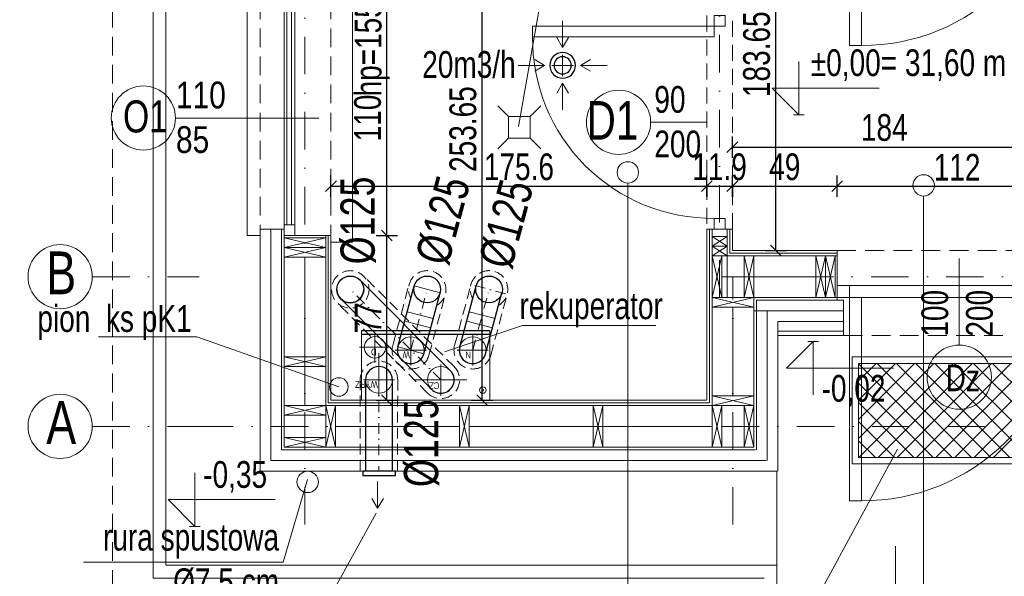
# Model space of a CAD drawing. Header units: inches. Extents: x 53031 to 98566, y -51777 to -15616.
# Tile 12 of 45: x 53470 to 53930, y -17293 to -17033. Entities that reach past the tile are written whole.
import ezdxf

# ---------------------------------------------------------------- set-up
doc = ezdxf.new("R2010")
doc.units = ezdxf.units.IN
doc.header["$MEASUREMENT"] = 0
for name, pattern in [('CENTER', [10.16, 6.35, -1.27, 1.27, -1.27]), ('DASHDOT', [1, 0.5, -0.25, 0, -0.25]), ('DASHED', [0.75, 0.5, -0.25]), ('HIDDEN', [0.375, 0.25, -0.125])]:
    doc.linetypes.add(name, pattern=pattern)
doc.layers.get('0').update_dxf_attribs({"lineweight": 0})
doc.layers.get('Defpoints').update_dxf_attribs({"lineweight": 0})
for name, color, linetype, lineweight in [('--proj.wentylacja', 202, 'Continuous', 0), ('05-wymiary', 30, 'Continuous', 0), ('16a-elew.cienka', 251, 'Continuous', 0), ('A10-łazienka', 140, 'Continuous', 0), ('A35-rura spustowa', 2, 'Continuous', 0), ('A36-obrzeże', 252, 'Continuous', 0), ('A6a-schody parter', 200, 'Continuous', 18), ('A8-opisy pomieszczeń', 31, 'Continuous', 0), ('Axial', 7, 'CENTER', 9), ('Main', 7, 'Continuous', 20), ('p-- linia przekroju I-AB', 116, 'Continuous', 40), ('p-- ocieplenie-w.zew', 77, 'Continuous', 0), ('p-- zero bud', 1, 'Continuous', 0), ('p--dach', 2, 'Continuous', 30), ('p--drzwi', 125, 'Continuous', 0), ('p--konst-słupy', 3, 'Continuous', 0), ('p--koty wysok.', 141, 'Continuous', 0), ('p--ocieplenie w.wew.', 53, 'Continuous', 0), ('p--okna', 153, 'Continuous', 0), ('p--opis drzwi', 252, 'Continuous', 0), ('p--opis okna', 181, 'Continuous', 0), ('p--opisy dodatkowe', 62, 'Continuous', 0), ('p--osie konstr', 11, 'DASHDOT', 15), ('p--osie konstr.-NR', 1, 'DASHDOT', 15), ('p--podciąg', 61, 'Continuous', 0), ('p--płyta GK', 2, 'Continuous', 0), ('p--wymiary-1-50', 5, 'Continuous', 0), ('p--ściana szkielet', 64, 'Continuous', 0)]:
    doc.layers.add(name, color=color, linetype=linetype, lineweight=lineweight)
doc.styles.add('1-100', font='arial.ttf', dxfattribs={"width": 0.75, "height": 18})
doc.styles.add('1-50', font='arial.ttf', dxfattribs={"width": 0.75, "height": 12.5})
doc.styles.add('SLDTEXTSTYLE2', font='TXT', dxfattribs={"width": 0.605})
doc.styles.get("Standard").update_dxf_attribs({"font": 'arial.ttf', "width": 0.75})
doc.styles.add('STYL-1', font='arial.ttf', dxfattribs={"width": 0.75})
doc.linetypes.add('BATTING', pattern='A,0.0001,-0.1,[134,ltypeshp.shx,S=0.1,R=0,X=-0.1,Y=0],-0.2,[134,ltypeshp.shx,S=0.1,R=180,X=0.1,Y=0],-0.1', length=0.4001)
doc.dimstyles.new('1-50', dxfattribs={"dimtxt": 12.5, "dimasz": 5, "dimexe": 5, "dimexo": 5, "dimgap": 0.09, "dimtad": 0, "dimdsep": 46, "dimtxsty": '1-50', "dimblk": 'OBLIQUE', "dimcen": 0.09, "dimadec": 0, "dimazin": 0, "dimtfac": 1, "dimtdec": 4, "dimtix": 1, "dimtmove": 2, "dimatfit": 3, "dimldrblk": 'OBLIQUE', "dimfxl": 5, "dimfxlon": 1, "dimtvp": 0.7, "dimtolj": 1, "dimtzin": 0, "dimarcsym": 0})

# ---------------------------------------------------------------- blocks, each defined once
blk = doc.blocks.new('drzwi-90-100')
for p, q in [((10.1, 87.38), (5.05, 87.38)), ((5.05, 87.38), (5.05, 2.53)), ((10.1, 2.53), (10.1, 87.38)), ((5.05, 2.53), (0, 2.53)), ((0, 2.53), (0, -2.53)), ((5.05, -2.53), (5.05, 2.53)), ((5.05, 2.53), (10.1, 2.53)), ((100, 2.53), (94.95, 2.53)), ((94.95, 2.53), (94.95, -2.53)), ((100, -2.53), (100, 2.53)), ((0, -2.53), (5.05, -2.53)), ((94.95, -2.53), (100, -2.53))]:
    blk.add_line(p, q)
blk.add_arc((10.8, 3.23), 84.15, 359.5233, 90.4767)
blk = doc.blocks.new('wpust')
for p, q in [((-5, 5), (-10, 10)), ((10, 10), (5, 5)), ((-5, -5), (-10, -10)), ((10, -10), (5, -5))]:
    blk.add_line(p, q)
blk.add_lwpolyline([(-5, -5), (5, -5), (5, 5), (-5, 5)], close=True)
blk = doc.blocks.new('okno-110-33.15')
at = {"linetype": 'Continuous', "ltscale": 35}
for p, q in [((0, 39.15), (110, 39.15)), ((-3, -10), (113, -10))]:
    blk.add_line(p, q, dxfattribs=at)
for p, q in [((0, 39.15), (0, 33.15)), ((110, 33.15), (110, 39.15)), ((3, 33.15), (3, 21.95)), ((107, 21.95), (107, 33.15)), ((5, 21.95), (0, 21.95)), ((0, 21.95), (0, 16.95)), ((0, 21.95), (0, 0)), ((105, 21.95), (5, 21.95)), ((5, 16.95), (5, 21.95)), ((5, 20.61), (105, 20.61)), ((5, 18.45), (105, 18.45)), ((110, 21.95), (105, 21.95)), ((105, 21.95), (105, 16.95)), ((110, 0), (110, 21.95)), ((110, 16.95), (110, 21.95)), ((0, 16.95), (5, 16.95)), ((5, 16.95), (105, 16.95)), ((105, 16.95), (110, 16.95)), ((-3, 0), (-3, -10)), ((0, 0), (-3, 0)), ((110, 0), (113, 0)), ((113, 0), (113, -10))]:
    blk.add_line(p, q)
at = {"linetype": 'HIDDEN', "ltscale": 35}
for p, q in [((0, 33.15), (110, 33.15)), ((0, 0), (110, 0))]:
    blk.add_line(p, q, dxfattribs=at)
blk = doc.blocks.new('_OBLIQUE')
at = {"color": 0, "linetype": 'ByBlock', "lineweight": -2}
for p, q in [((-0.5, -0.5), (0.5, 0.5)), ((0, 0), (0, 0))]:
    blk.add_line(p, q, dxfattribs=at)
blk = doc.blocks.new('*D695')
at = {"layer": 'Defpoints', "color": 0}
for p in [(53851.73, -17110.85), (53802.73, -17141.02), (53851.73, -17141.02)]:
    blk.add_point(p, dxfattribs=at)
at = {"layer": 'p--wymiary-1-50', "color": 0, "lineweight": -2}
for p, q in [((53802.73, -17115.85), (53802.73, -17105.85)), ((53851.73, -17115.85), (53851.73, -17105.85)), ((53802.73, -17110.85), (53851.73, -17110.85))]:
    blk.add_line(p, q, dxfattribs=at)
at = {"layer": 'p--wymiary-1-50', "color": 0, "lineweight": -2, "xscale": 5, "yscale": 5, "zscale": 5, "rotation": 180}
blk.add_blockref('_OBLIQUE', (53802.73, -17110.85), dxfattribs=at)
at = {"layer": 'p--wymiary-1-50', "color": 0, "lineweight": -2, "xscale": 5, "yscale": 5, "zscale": 5}
blk.add_blockref('_OBLIQUE', (53851.73, -17110.85), dxfattribs=at)
at = {"layer": 'p--wymiary-1-50', "color": 0, "insert": (53827.23, -17101.91), "char_height": 12.5, "attachment_point": 5, "style": '1-50'}
blk.add_mtext('\\A1;49', dxfattribs=at)
blk = doc.blocks.new('*D696')
at = {"layer": 'Defpoints', "color": 0}
for p in [(53963.73, -17110.85), (53851.73, -17141.02), (53963.73, -17141.02)]:
    blk.add_point(p, dxfattribs=at)
at = {"layer": 'p--wymiary-1-50', "color": 0, "lineweight": -2}
for p, q in [((53851.73, -17115.85), (53851.73, -17105.85)), ((53963.73, -17115.85), (53963.73, -17105.85)), ((53851.73, -17110.85), (53963.73, -17110.85))]:
    blk.add_line(p, q, dxfattribs=at)
at = {"layer": 'p--wymiary-1-50', "color": 0, "lineweight": -2, "xscale": 5, "yscale": 5, "zscale": 5, "rotation": 180}
blk.add_blockref('_OBLIQUE', (53851.73, -17110.85), dxfattribs=at)
at = {"layer": 'p--wymiary-1-50', "color": 0, "lineweight": -2, "xscale": 5, "yscale": 5, "zscale": 5}
blk.add_blockref('_OBLIQUE', (53963.73, -17110.85), dxfattribs=at)
at = {"layer": 'p--wymiary-1-50', "color": 0, "insert": (53907.73, -17102.06), "char_height": 12.5, "attachment_point": 5, "style": '1-50'}
blk.add_mtext('\\A1;112', dxfattribs=at)
blk = doc.blocks.new('kota wykoń')
for p, q in [((0, 25), (0, 0)), ((0, 0), (-12.5, 12.5)), ((-12.5, 12.5), (37.5, 12.5))]:
    blk.add_line(p, q)
at = {"lineweight": 0}
blk.add_line((-2.5, 0), (2.5, 0), dxfattribs=at)
blk = doc.blocks.new('*D700')
at = {"layer": 'Defpoints', "color": 0}
for p in [(53790.83, -17110.85), (53615.23, -17139.85), (53790.83, -17139.85)]:
    blk.add_point(p, dxfattribs=at)
at = {"layer": 'p--wymiary-1-50', "color": 0, "lineweight": -2}
for p, q in [((53615.23, -17115.85), (53615.23, -17105.85)), ((53790.83, -17115.85), (53790.83, -17105.85)), ((53615.23, -17110.85), (53790.83, -17110.85))]:
    blk.add_line(p, q, dxfattribs=at)
at = {"layer": 'p--wymiary-1-50', "color": 0, "lineweight": -2, "xscale": 5, "yscale": 5, "zscale": 5, "rotation": 180}
blk.add_blockref('_OBLIQUE', (53615.23, -17110.85), dxfattribs=at)
at = {"layer": 'p--wymiary-1-50', "color": 0, "lineweight": -2, "xscale": 5, "yscale": 5, "zscale": 5}
blk.add_blockref('_OBLIQUE', (53790.83, -17110.85), dxfattribs=at)
at = {"layer": 'p--wymiary-1-50', "color": 0, "insert": (53703.03, -17101.91), "char_height": 12.5, "attachment_point": 5, "style": '1-50'}
blk.add_mtext('\\A1;175.6', dxfattribs=at)
blk = doc.blocks.new('*D701')
at = {"layer": 'Defpoints', "color": 0}
for p in [(53790.83, -17105.85), (53802.73, -17105.85), (53802.73, -17110.85)]:
    blk.add_point(p, dxfattribs=at)
at = {"layer": 'p--wymiary-1-50', "color": 0, "lineweight": -2}
for p, q in [((53790.83, -17110.85), (53790.83, -17115.85)), ((53790.83, -17110.85), (53802.73, -17110.85)), ((53802.73, -17110.85), (53802.73, -17115.85))]:
    blk.add_line(p, q, dxfattribs=at)
at = {"layer": 'p--wymiary-1-50', "color": 0, "lineweight": -2, "xscale": 5, "yscale": 5, "zscale": 5}
blk.add_blockref('_OBLIQUE', (53790.83, -17110.85), dxfattribs=at)
at = {"layer": 'p--wymiary-1-50', "color": 0, "lineweight": -2, "xscale": 5, "yscale": 5, "zscale": 5, "rotation": 180}
blk.add_blockref('_OBLIQUE', (53802.73, -17110.85), dxfattribs=at)
at = {"layer": 'p--wymiary-1-50', "color": 0, "insert": (53796.78, -17101.91), "char_height": 12.5, "attachment_point": 5, "style": '1-50'}
blk.add_mtext('\\A1;11.9', dxfattribs=at)
blk = doc.blocks.new('*D749')
at = {"layer": 'Defpoints', "color": 0}
for p in [(53615.23, -17134.02), (53641.31, -17134.02), (53615.23, -17211.02)]:
    blk.add_point(p, dxfattribs=at)
at = {"layer": 'p--wymiary-1-50', "color": 0, "lineweight": -2}
for p, q in [((53636.31, -17134.02), (53646.31, -17134.02)), ((53641.31, -17211.02), (53641.31, -17134.02)), ((53636.31, -17211.02), (53646.31, -17211.02))]:
    blk.add_line(p, q, dxfattribs=at)
at = {"layer": 'p--wymiary-1-50', "color": 0, "lineweight": -2, "xscale": 5, "yscale": 5, "zscale": 5}
for p, rotation in [((53641.31, -17134.02), 90), ((53641.31, -17211.02), 270)]:
    blk.add_blockref('_OBLIQUE', p, dxfattribs=dict(at, rotation=rotation))
at = {"layer": 'p--wymiary-1-50', "color": 0, "insert": (53632.56, -17172.52), "char_height": 12.5, "attachment_point": 5, "rotation": 90, "style": '1-50'}
blk.add_mtext('\\A1;77', dxfattribs=at)
blk = doc.blocks.new('*D750')
at = {"layer": 'Defpoints', "color": 0}
for p in [(53615.23, -17024.02), (53641.31, -17024.02), (53615.23, -17134.02)]:
    blk.add_point(p, dxfattribs=at)
at = {"layer": 'p--wymiary-1-50', "color": 0, "lineweight": -2}
for p, q in [((53636.31, -17024.02), (53646.31, -17024.02)), ((53641.31, -17134.02), (53641.31, -17024.02)), ((53636.31, -17134.02), (53646.31, -17134.02))]:
    blk.add_line(p, q, dxfattribs=at)
at = {"layer": 'p--wymiary-1-50', "color": 0, "lineweight": -2, "xscale": 5, "yscale": 5, "zscale": 5}
for p, rotation in [((53641.31, -17024.02), 90), ((53641.31, -17134.02), 270)]:
    blk.add_blockref('_OBLIQUE', p, dxfattribs=dict(at, rotation=rotation))
at = {"layer": 'p--wymiary-1-50', "color": 0, "insert": (53632.38, -17079.02), "char_height": 12.5, "attachment_point": 5, "rotation": 90, "style": '1-50'}
blk.add_mtext('\\A1;110', dxfattribs=at)
blk = doc.blocks.new('*D755')
at = {"layer": 'Defpoints', "color": 0}
for p in [(53672.65, -16957.37), (53685.84, -16957.37), (53672.65, -17211.02)]:
    blk.add_point(p, dxfattribs=at)
at = {"layer": 'p--wymiary-1-50', "color": 0, "lineweight": -2}
for p, q in [((53680.84, -16957.37), (53690.84, -16957.37)), ((53685.84, -17211.02), (53685.84, -16957.37)), ((53680.84, -17211.02), (53690.84, -17211.02))]:
    blk.add_line(p, q, dxfattribs=at)
at = {"layer": 'p--wymiary-1-50', "color": 0, "lineweight": -2, "xscale": 5, "yscale": 5, "zscale": 5}
for p, rotation in [((53685.84, -16957.37), 90), ((53685.84, -17211.02), 270)]:
    blk.add_blockref('_OBLIQUE', p, dxfattribs=dict(at, rotation=rotation))
at = {"layer": 'p--wymiary-1-50', "color": 0, "insert": (53676.91, -17084.2), "char_height": 12.5, "attachment_point": 5, "rotation": 90, "style": '1-50'}
blk.add_mtext('\\A1;253.65', dxfattribs=at)
blk = doc.blocks.new('*D756')
at = {"layer": 'Defpoints', "color": 0}
for p in [(53986.73, -17092.64), (53802.73, -17115.85), (53986.73, -17115.85)]:
    blk.add_point(p, dxfattribs=at)
at = {"layer": 'p--wymiary-1-50', "color": 0, "lineweight": -2}
for p, q in [((53802.73, -17097.64), (53802.73, -17087.64)), ((53986.73, -17097.64), (53986.73, -17087.64)), ((53802.73, -17092.64), (53986.73, -17092.64))]:
    blk.add_line(p, q, dxfattribs=at)
at = {"layer": 'p--wymiary-1-50', "color": 0, "lineweight": -2, "xscale": 5, "yscale": 5, "zscale": 5, "rotation": 180}
blk.add_blockref('_OBLIQUE', (53802.73, -17092.64), dxfattribs=at)
at = {"layer": 'p--wymiary-1-50', "color": 0, "lineweight": -2, "xscale": 5, "yscale": 5, "zscale": 5}
blk.add_blockref('_OBLIQUE', (53986.73, -17092.64), dxfattribs=at)
at = {"layer": 'p--wymiary-1-50', "color": 0, "insert": (53873.71, -17083.53), "char_height": 12.5, "attachment_point": 5, "style": '1-50'}
blk.add_mtext('\\A1;184', dxfattribs=at)
blk = doc.blocks.new('*D757')
at = {"layer": 'Defpoints', "color": 0}
for p in [(53802.73, -16957.37), (53823.05, -16957.37), (53802.73, -17141.02)]:
    blk.add_point(p, dxfattribs=at)
at = {"layer": 'p--wymiary-1-50', "color": 0, "lineweight": -2}
for p, q in [((53818.05, -16957.37), (53828.05, -16957.37)), ((53823.05, -17141.02), (53823.05, -16957.37)), ((53818.05, -17141.02), (53828.05, -17141.02))]:
    blk.add_line(p, q, dxfattribs=at)
at = {"layer": 'p--wymiary-1-50', "color": 0, "lineweight": -2, "xscale": 5, "yscale": 5, "zscale": 5}
for p, rotation in [((53823.05, -16957.37), 90), ((53823.05, -17141.02), 270)]:
    blk.add_blockref('_OBLIQUE', p, dxfattribs=dict(at, rotation=rotation))
at = {"layer": 'p--wymiary-1-50', "color": 0, "insert": (53814.12, -17049.2), "char_height": 12.5, "attachment_point": 5, "rotation": 90, "style": '1-50'}
blk.add_mtext('\\A1;183.65', dxfattribs=at)
blk = doc.blocks.new('*D773')
at = {"layer": 'Defpoints', "color": 0}
for p in [(53443.67, -17153.22), (53503.69, -17153.22), (53503.69, -17223.22)]:
    blk.add_point(p, dxfattribs=at)
at = {"layer": 'p--wymiary-1-50', "color": 0, "lineweight": -2}
for p, q in [((53448.67, -17153.22), (53438.67, -17153.22)), ((53443.67, -17223.22), (53443.67, -17153.22)), ((53448.67, -17223.22), (53438.67, -17223.22))]:
    blk.add_line(p, q, dxfattribs=at)
at = {"layer": 'p--wymiary-1-50', "color": 0, "lineweight": -2, "xscale": 5, "yscale": 5, "zscale": 5}
for p, rotation in [((53443.67, -17153.22), 90), ((53443.67, -17223.22), 270)]:
    blk.add_blockref('_OBLIQUE', p, dxfattribs=dict(at, rotation=rotation))
at = {"layer": 'p--wymiary-1-50', "color": 0, "insert": (53434.74, -17188.22), "char_height": 12.5, "attachment_point": 5, "rotation": 90, "style": '1-50'}
blk.add_mtext('\\A1;70', dxfattribs=at)
blk = doc.blocks.new('*D774')
at = {"layer": 'Defpoints', "color": 0}
for p in [(53443.67, -16948.92), (53508.79, -16948.92), (53503.69, -17153.22)]:
    blk.add_point(p, dxfattribs=at)
at = {"layer": 'p--wymiary-1-50', "color": 0, "lineweight": -2}
for p, q in [((53448.67, -16948.92), (53438.67, -16948.92)), ((53443.67, -17153.22), (53443.67, -16948.92)), ((53448.67, -17153.22), (53438.67, -17153.22))]:
    blk.add_line(p, q, dxfattribs=at)
at = {"layer": 'p--wymiary-1-50', "color": 0, "lineweight": -2, "xscale": 5, "yscale": 5, "zscale": 5}
for p, rotation in [((53443.67, -16948.92), 90), ((53443.67, -17153.22), 270)]:
    blk.add_blockref('_OBLIQUE', p, dxfattribs=dict(at, rotation=rotation))
at = {"layer": 'p--wymiary-1-50', "color": 0, "insert": (53434.74, -17051.07), "char_height": 12.5, "attachment_point": 5, "rotation": 90, "style": '1-50'}
blk.add_mtext('\\A1;204.3', dxfattribs=at)
blk = doc.blocks.new('*D776')
at = {"layer": 'Defpoints', "color": 0}
for p in [(53552.08, -16684.62), (53423.79, -17223.22), (53552.08, -17223.22)]:
    blk.add_point(p, dxfattribs=at)
at = {"layer": 'p--wymiary-1-50', "color": 0, "lineweight": -2}
for p, q in [((53428.79, -16684.62), (53418.79, -16684.62)), ((53423.79, -16684.62), (53423.79, -17223.22)), ((53428.79, -17223.22), (53418.79, -17223.22))]:
    blk.add_line(p, q, dxfattribs=at)
at = {"layer": 'p--wymiary-1-50', "color": 0, "lineweight": -2, "xscale": 5, "yscale": 5, "zscale": 5}
for p, rotation in [((53423.79, -16684.62), 90), ((53423.79, -17223.22), 270)]:
    blk.add_blockref('_OBLIQUE', p, dxfattribs=dict(at, rotation=rotation))
at = {"layer": 'p--wymiary-1-50', "color": 0, "insert": (53414.85, -16953.92), "char_height": 12.5, "attachment_point": 5, "rotation": 90, "style": '1-50'}
blk.add_mtext('\\A1;538.6', dxfattribs=at)
blk = doc.blocks.new('*D777')
at = {"layer": 'Defpoints', "color": 0}
for p in [(53386.29, -16663.67), (53563.72, -16663.67), (53563.72, -17244.17)]:
    blk.add_point(p, dxfattribs=at)
at = {"layer": 'p--wymiary-1-50', "color": 0, "lineweight": -2}
for p, q in [((53391.29, -16663.67), (53381.29, -16663.67)), ((53386.29, -17244.17), (53386.29, -16663.67)), ((53391.29, -17244.17), (53381.29, -17244.17))]:
    blk.add_line(p, q, dxfattribs=at)
at = {"layer": 'p--wymiary-1-50', "color": 0, "lineweight": -2, "xscale": 5, "yscale": 5, "zscale": 5}
for p, rotation in [((53386.29, -16663.67), 90), ((53386.29, -17244.17), 270)]:
    blk.add_blockref('_OBLIQUE', p, dxfattribs=dict(at, rotation=rotation))
at = {"layer": 'p--wymiary-1-50', "color": 0, "insert": (53377.35, -16953.92), "char_height": 12.5, "attachment_point": 5, "rotation": 90, "style": '1-50'}
blk.add_mtext('\\A1;580.5', dxfattribs=at)
blk = doc.blocks.new('*D1291')
at = {"layer": 'Defpoints', "color": 0}
for p in [(53823.98, -17244.17), (54214.68, -17244.17), (54214.68, -17304.47)]:
    blk.add_point(p, dxfattribs=at)
at = {"layer": 'p--wymiary-1-50', "color": 0, "lineweight": -2}
for p, q in [((53823.98, -17299.47), (53823.98, -17309.47)), ((54214.68, -17299.47), (54214.68, -17309.47)), ((53823.98, -17304.47), (54214.68, -17304.47))]:
    blk.add_line(p, q, dxfattribs=at)
at = {"layer": 'p--wymiary-1-50', "color": 0, "lineweight": -2, "xscale": 5, "yscale": 5, "zscale": 5, "rotation": 180}
blk.add_blockref('_OBLIQUE', (53823.98, -17304.47), dxfattribs=at)
at = {"layer": 'p--wymiary-1-50', "color": 0, "lineweight": -2, "xscale": 5, "yscale": 5, "zscale": 5}
blk.add_blockref('_OBLIQUE', (54214.68, -17304.47), dxfattribs=at)
at = {"layer": 'p--wymiary-1-50', "color": 0, "insert": (54019.33, -17295.54), "char_height": 12.5, "attachment_point": 5, "style": '1-50'}
blk.add_mtext('\\A1;390.7', dxfattribs=at)
blk = doc.blocks.new('ukł.słupów-1K')
for p, q in [((0, 97.95), (19.5, 93.45)), ((0, 93.45), (19.5, 97.95)), ((200, 94), (207, 98.5)), ((200, 98.5), (207, 94)), ((0, 93.45), (19.5, 88.95)), ((0, 88.95), (19.5, 93.45)), ((200, 89.5), (207, 94)), ((200, 94), (207, 89.5)), ((204.5, 70), (200, 89.5)), ((200, 70), (204.5, 89.5)), ((219.5, 70), (215, 89.5)), ((215, 70), (219.5, 89.5)), ((252.95, 70), (248.45, 89.5)), ((248.45, 70), (252.95, 89.5)), ((257.45, 70), (252.95, 89.5)), ((252.95, 70), (257.45, 89.5)), ((200, 70), (219.5, 65.5)), ((200, 65.5), (219.5, 70)), ((0, 42.3), (19.5, 37.8)), ((0, 37.8), (19.5, 42.3)), ((200, 24), (219.5, 19.5)), ((200, 19.5), (219.5, 24)), ((0, 15), (19.5, 19.5)), ((0, 19.5), (19.5, 15)), ((24, 0), (19.5, 19.5)), ((19.5, 0), (24, 19.5)), ((86.5, 0), (82, 19.5)), ((82, 0), (86.5, 19.5)), ((149, 0), (144.5, 19.5)), ((144.5, 0), (149, 19.5)), ((204.5, 0), (200, 19.5)), ((200, 0), (204.5, 19.5)), ((219.5, 0), (215, 19.5)), ((215, 0), (219.5, 19.5)), ((0, 4.5), (19.5, 0)), ((0, 0), (19.5, 4.5))]:
    blk.add_line(p, q)
at = {"ltscale": 35}
for p, q in [((207, 98.5), (200, 98.5)), ((207, 89.5), (207, 98.5))]:
    blk.add_line(p, q, dxfattribs=at)
for points in [[(19.5, 97.95), (0, 97.95)], [(257.45, 89.5), (257.45, 70)]]:
    blk.add_lwpolyline(points, dxfattribs=at)
for points in [[(0, 93.45), (19.5, 93.45), (19.5, 97.95), (0, 97.95)], [(200, 98.5), (207, 98.5), (207, 94), (200, 94)], [(0, 88.95), (19.5, 88.95), (19.5, 93.45), (0, 93.45)], [(200, 94), (207, 94), (207, 89.5), (200, 89.5)], [(200, 70), (200, 89.5), (204.5, 89.5), (204.5, 70)], [(215, 70), (215, 89.5), (219.5, 89.5), (219.5, 70)], [(248.45, 70), (248.45, 89.5), (252.95, 89.5), (252.95, 70)], [(252.95, 70), (252.95, 89.5), (257.45, 89.5), (257.45, 70)], [(200, 65.5), (219.5, 65.5), (219.5, 70), (200, 70)], [(0, 37.8), (19.5, 37.8), (19.5, 42.3), (0, 42.3)], [(200, 19.5), (219.5, 19.5), (219.5, 24), (200, 24)], [(0, 19.5), (19.5, 19.5), (19.5, 15), (0, 15)], [(19.5, 0), (19.5, 19.5), (24, 19.5), (24, 0)], [(82, 0), (82, 19.5), (86.5, 19.5), (86.5, 0)], [(144.5, 0), (144.5, 19.5), (149, 19.5), (149, 0)], [(200, 0), (200, 19.5), (204.5, 19.5), (204.5, 0)], [(215, 0), (215, 19.5), (219.5, 19.5), (219.5, 0)], [(0, 0), (19.5, 0), (19.5, 4.5), (0, 4.5)]]:
    blk.add_lwpolyline(points, close=True)
blk = doc.blocks.new('A$C66EC2FF7')
at = {"color": 0, "linetype": 'ByBlock', "lineweight": -3}
for p, q in [((0, 27.93), (23.62, 27.93)), ((0, 27.24), (23.62, 27.24))]:
    blk.add_line(p, q, dxfattribs=at)
at = {"layer": 'Axial', "ltscale": 5}
for p, q in [((9.04, 33.44), (9.04, 39.22)), ((20.41, 33.44), (20.41, 39.22)), ((6.18, 36.25), (11.89, 36.25)), ((17.56, 36.25), (23.27, 36.25)), ((3.17, 27.93), (3.17, 33.63)), ((14.55, 27.93), (14.55, 33.63)), ((21.14, 27.93), (21.14, 33.08)), ((0.31, 30.82), (6.02, 30.82)), ((11.69, 30.82), (17.4, 30.82)), ((18.29, 30.27), (24, 30.27))]:
    blk.add_line(p, q, dxfattribs=at)
at = {"layer": 'Main'}
for p, q in [((0, 40.03), (23.62, 40.03)), ((0, 40.03), (0, 27.24)), ((23.62, 40.03), (23.62, 27.24))]:
    blk.add_line(p, q, dxfattribs=at)
for centre, radius in [((1.3, 38.14), 0.591), ((1.3, 38.14), 0.157), ((9.04, 36.25), 2.46), ((20.41, 36.25), 2.46), ((3.17, 30.82), 2.46), ((14.55, 30.82), 2.46), ((21.14, 30.27), 1.97)]:
    blk.add_circle(centre, radius, dxfattribs=at)
at = {"color": 7, "linetype": 'Continuous', "lineweight": 0, "char_height": 1.25, "attachment_point": 1, "style": 'SLDTEXTSTYLE2'}
for s, insert in [('\\fArial Narrow|b0|i0|c0|p0;\\W1;CZ', (9.29, 37.95)), ('\\fArial Narrow|b0|i0|c0|p0;\\W1;WYRZ', (20.61, 37.73)), ('\\fArial Narrow|b0|i0|c0|p0;\\W1;N', (3.48, 32.32)), ('\\fArial Narrow|b0|i0|c0|p0;\\W1;W', (14.72, 32.29)), ('\\fArial Narrow|b0|i0|c0|p0;\\W1;D', (20.84, 31.75))]:
    blk.add_mtext(s, dxfattribs=dict(at, insert=insert))
blk = doc.blocks.new('went-wer2-parter')
for p, q in [((108.22, 165), (108.22, 177.42)), ((108.22, 165.02), (105.53, 169.61)), ((108.22, 165.02), (110.91, 169.61)), ((99.85, 156.62), (87.42, 156.62)), ((99.82, 156.62), (95.24, 159.31)), ((99.82, 156.62), (95.24, 153.94)), ((116.6, 156.62), (129.03, 156.62)), ((116.62, 156.62), (121.21, 159.31)), ((116.62, 156.62), (121.21, 153.94)), ((108.22, 148.22), (105.53, 143.63)), ((108.22, 148.24), (108.22, 135.82)), ((108.22, 148.22), (110.91, 143.63)), ((38.9, 53.49), (50.97, 50.25)), ((35.66, 41.41), (47.74, 38.18)), ((64.56, 41.41), (76.64, 38.18)), ((34.5, 37.07), (46.57, 33.83)), ((63.4, 37.07), (75.47, 33.83)), ((31.26, 24.99), (43.34, 21.76)), ((22.4, 16.73), (22.4, 22.09)), ((63.46, 9.58), (39.17, 9.58)), ((63.46, 9.58), (39.17, 9.58)), ((58.55, 9.58), (63.46, 9.58))]:
    blk.add_line(p, q)
at = {"lineweight": 5}
for p, q in [((108.22, 161.62), (108.22, 151.62)), ((103.22, 156.62), (113.22, 156.62)), ((103.22, 156.62), (113.22, 156.62)), ((103.22, 156.62), (113.22, 156.62)), ((103.22, 156.62), (113.22, 156.62))]:
    blk.add_line(p, q, dxfattribs=at)
at = {"lineweight": 30}
for p, q in [((55.75, 14), (13.32, 56.42)), ((31.26, 24.99), (38.9, 53.49)), ((46.91, 5.16), (4.48, 47.58)), ((43.34, 21.76), (50.97, 50.25)), ((16.15, 9.58), (16.14, -32.95)), ((28.65, 9.58), (28.64, -32.95))]:
    blk.add_line(p, q, dxfattribs=at)
at = {"linetype": 'DASHED', "ltscale": 10}
for p, q in [((57.52, 15.76), (15.09, 58.19)), ((28.85, 25.64), (36.48, 54.14)), ((57.75, 25.64), (65.38, 54.14)), ((45.75, 21.11), (53.39, 49.61)), ((74.65, 21.11), (82.29, 49.61)), ((45.14, 3.39), (2.71, 45.82)), ((13.65, 9.67), (13.64, -32.95)), ((31.15, 9.58), (31.14, -32.95))]:
    blk.add_line(p, q, dxfattribs=at)
at = {"linetype": 'DASHDOT', "lineweight": 15, "ltscale": 10}
for p, q in [((51.33, 9.58), (9.03, 51.87)), ((37.3, 23.38), (44.94, 51.87)), ((81.71, 49.76), (65.96, 53.98)), ((66.2, 23.38), (73.84, 51.87)), ((22.4, 9.58), (22.38, -33.15))]:
    blk.add_line(p, q, dxfattribs=at)
at = {"linetype": 'Continuous', "lineweight": 30, "ltscale": 10}
for p, q in [((60.16, 24.99), (67.8, 53.49)), ((72.24, 21.76), (79.87, 50.25))]:
    blk.add_line(p, q, dxfattribs=at)
at = {"lineweight": 30}
blk.add_lwpolyline([(30.15, -35.15), (30.15, -33.15), (14.82, -33.15), (14.82, -35.15)], close=True, dxfattribs=at)
at = {"linetype": 'DASHED', "ltscale": 10}
blk.add_circle((9.03, 51.87), 8.75, dxfattribs=at)
at = {"lineweight": 30}
for centre in [(9.03, 51.87), (44.94, 51.87), (73.84, 51.87)]:
    blk.add_circle(centre, 6.25, dxfattribs=at)
at = {"linetype": 'Continuous', "lineweight": 30, "ltscale": 10}
blk.add_circle((73.84, 51.87), 6.25, dxfattribs=at)
blk.add_circle((22.4, 9.58), 6.25)
at = {"lineweight": 30}
for centre, radius, start, end in [((108.22, 156.62), 6, 0, 180), ((108.22, 156.62), 6, 180, 0), ((108.22, 156.62), 4, 0, 180), ((108.22, 156.62), 4, 180, 0), ((9.03, 51.87), 6.25, 180, 0), ((37.3, 23.38), 6.25, 165, 345), ((22.4, 9.58), 6.25, 0, 180), ((51.33, 9.58), 6.25, 225, 45)]:
    blk.add_arc(centre, radius, start, end, dxfattribs=at)
at = {"linetype": 'DASHED', "ltscale": 10}
for centre, start, end in [((44.94, 51.87), 300.5847, 209.4153), ((73.84, 51.87), 300.5847, 209.4153), ((37.3, 23.38), 165, 345), ((66.2, 23.38), 165, 345), ((22.4, 9.58), 0, 180), ((51.33, 9.58), 225, 45)]:
    blk.add_arc(centre, 8.75, start, end, dxfattribs=at)
at = {"linetype": 'Continuous', "lineweight": 30, "ltscale": 10}
blk.add_arc((66.2, 23.38), 6.25, 165, 345, dxfattribs=at)
at = {"xscale": 2.540000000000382, "yscale": 2.540000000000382, "zscale": 2.540000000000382, "rotation": 180}
blk.add_blockref('A$C66EC2FF7', (74.25, 101.66), dxfattribs=at)
at = {"insert": (42.61, 150.61, 88.25), "char_height": 12.5, "width": 177.1707, "attachment_point": 7, "style": 'STYL-1'}
blk.add_mtext('20m3/h', dxfattribs=at)
at = {"lineweight": 5, "char_height": 16, "attachment_point": 1}
for insert, rotation in [((39.14, 66.49), 75), ((4.43, 63.61), 90), ((68.67, 64.8), 75), ((34.07, -40.55), 90)]:
    blk.add_mtext_dynamic_manual_height_columns('%%C125', width=46.3342, gutter_width=12.5, heights=[0], dxfattribs=dict(at, insert=insert, rotation=rotation))

msp = doc.modelspace()

# ---------------------------------------------------------------- hatches: boundary and pattern name
at = {"layer": '05-wymiary'}
h = msp.add_hatch(dxfattribs=at)
h.set_pattern_fill('ANSI37-Metric', color=251, scale=2, angle=-90, style=0)
h.set_pattern_definition([(-45, (56600.184, -18459.732), (4.490128, 4.490128), []), (45, (56600.184, -18459.732), (-4.490128, 4.490128), [])])
h.paths.add_polyline_path([(53861.735, -17193.775), (53861.735, -17237.775), (53955.735, -17237.775), (53955.735, -17193.775)])

# ---------------------------------------------------------------- linework, layer by layer
for p, q in [((53637.035, -17249.061), (53637.035, -17261.485)), ((53637.035, -17261.485), (53634.348, -17256.899)), ((53637.035, -17261.485), (53639.722, -17256.899))]:
    msp.add_line(p, q)
at = {"linetype": 'Continuous', "lineweight": 5}
msp.add_circle((53618.895, -17204.783), 4.329, dxfattribs=at)
at = {"layer": '16a-elew.cienka', "color": 251}
for points in [[(53858.735, -17190.775), (53858.735, -17240.775), (53958.735, -17240.775), (53958.735, -17190.775)], [(53861.735, -17193.775), (53861.735, -17237.775), (53955.735, -17237.775), (53955.735, -17193.775)]]:
    msp.add_lwpolyline(points, close=True, dxfattribs=at)
at = {"layer": 'A35-rura spustowa', "linetype": 'Continuous', "lineweight": 0, "ltscale": 75}
msp.add_circle((53604.335, -17249.175), 5, dxfattribs=at)
at = {"layer": 'A36-obrzeże', "linetype": 'Continuous', "ltscale": 35}
for points in [[(53817.585, -17294.175), (53532.085, -17294.175), (53532.085, -16613.675), (54614.585, -16613.675), (54614.585, -17294.175), (54221.085, -17294.175)], [(53823.585, -17288.175), (53538.085, -17288.175), (53538.085, -16619.675), (54608.585, -16619.675), (54608.585, -17288.175), (54215.085, -17288.175)]]:
    msp.add_lwpolyline(points, dxfattribs=at)
at = {"layer": 'A6a-schody parter', "lineweight": 5}
msp.add_line((53823.585, -17244.175), (53823.585, -17359.275), dxfattribs=at)
at = {"layer": 'A8-opisy pomieszczeń'}
for p, q in [((53753.912, -17360.889), (53753.912, -17109.468)), ((53892.099, -17366.951), (53892.099, -17115.531))]:
    msp.add_line(p, q, dxfattribs=at)
for centre in [(53753.912, -17104.468), (53892.099, -17110.531)]:
    msp.add_circle(centre, 5, dxfattribs=at)
at = {"layer": 'p-- linia przekroju I-AB', "const_width": 0.5}
msp.add_lwpolyline([(53879.006, -17279.207), (53879.006, -17319.217), (53908.033, -17319.217), (53879.006, -17329.628)], dxfattribs=at)
at = {"layer": 'p-- ocieplenie-w.zew', "linetype": 'BATTING', "ltscale": 10}
for p, q in [((53587.085, -17239.249), (53587.085, -17131.025)), ((53854.735, -17169.175), (53812.785, -17169.175)), ((53818.985, -17239.249), (53818.985, -17169.175)), ((53587.16, -17239.175), (53818.605, -17239.175))]:
    msp.add_line(p, q, dxfattribs=at)
at = {"layer": 'p--dach', "color": 6, "linetype": 'HIDDEN', "lineweight": 20, "ltscale": 35}
msp.add_lwpolyline([(53513.225, -17313.035), (54633.445, -17313.035), (54633.445, -16594.815), (53513.225, -16594.815)], close=True, dxfattribs=at)
at = {"layer": 'p--drzwi'}
msp.add_lwpolyline([(53851.735, -17157.319), (53963.735, -17157.319), (53963.735, -17162.975), (53851.735, -17162.975)], close=True, dxfattribs=at)
at = {"layer": 'p--ocieplenie w.wew.', "linetype": 'BATTING', "ltscale": 19.5}
for p, q in [((53603.035, -17190.675), (53603.035, -17144.025)), ((53808.285, -17153.225), (53797.785, -17153.225)), ((53812.785, -17153.225), (53841.735, -17153.225)), ((53803.035, -17208.975), (53803.035, -17167.475)), ((53603.035, -17195.175), (53603.035, -17213.475)), ((53617.285, -17223.225), (53675.285, -17223.225)), ((53679.785, -17223.225), (53737.785, -17223.225)), ((53737.785, -17223.225), (53793.285, -17223.225)), ((53797.785, -17223.225), (53808.285, -17223.225))]:
    msp.add_line(p, q, dxfattribs=at)
at = {"layer": 'p--opis drzwi', "lineweight": 0}
for p, q in [((53764.576, -17081.025), (53790.835, -17081.025)), ((53908.735, -17144.675), (53908.735, -17185.193))]:
    msp.add_line(p, q, dxfattribs=at)
for centre in [(53749.576, -17081.025), (53908.735, -17200.193)]:
    msp.add_circle(centre, 15, dxfattribs=at)
at = {"layer": 'p--opis okna'}
msp.add_line((53542.584, -17079.025), (53609.585, -17079.025), dxfattribs=at)
msp.add_circle((53527.584, -17079.025), 15, dxfattribs=at)
at = {"layer": 'p--opisy dodatkowe'}
for points in [[(53758.606, -17027.2), (53712.602, -17027.2), (53702.829, -17082.969)], [(53766.922, -17176.002), (53704.629, -17176.002), (53668.234, -17188.367)], [(53506.593, -17181.353), (53552.598, -17181.353), (53618.895, -17204.783)], [(53690.697, -17311.12), (53838.091, -17311.12), (53879.82, -17233.83)], [(53499.664, -17286.692), (53592.887, -17286.692), (53604.335, -17248.041)], [(53636.32, -17263.733), (53597.626, -17334.22), (53488.736, -17334.22)]]:
    msp.add_lwpolyline(points, dxfattribs=at)
at = {"layer": 'p--osie konstr', "linetype": 'DASHDOT', "ltscale": 35}
for p, q in [((53603.035, -17269.175), (53603.035, -16594.815)), ((53796.785, -17162.975), (53796.785, -16942.925)), ((53803.035, -17269.175), (53803.035, -17153.225)), ((54236.015, -17153.225), (53803.035, -17153.225)), ((53552.085, -17223.225), (53927.975, -17223.225))]:
    msp.add_line(p, q, dxfattribs=at)
at = {"layer": 'p--osie konstr.-NR', "linetype": 'DASHDOT', "ltscale": 35}
for p, q in [((53503.691, -17153.225), (53553.691, -17153.225)), ((53503.691, -17223.225), (53553.691, -17223.225))]:
    msp.add_line(p, q, dxfattribs=at)
at = {"layer": 'p--osie konstr.-NR', "linetype": 'Continuous', "ltscale": 35}
for centre in [(53488.691, -17153.225), (53488.691, -17223.225)]:
    msp.add_circle(centre, 15, dxfattribs=at)
at = {"layer": 'p--podciąg', "linetype": 'HIDDEN', "ltscale": 30}
for p, q in [((53790.835, -17031.025), (53790.835, -17131.025)), ((53802.735, -17131.025), (53802.735, -17031.025))]:
    msp.add_line(p, q, dxfattribs=at)
at = {"layer": 'p--płyta GK', "ltscale": 35}
for p, q in [((53613.985, -17212.275), (53613.985, -17134.025)), ((53615.235, -17211.025), (53615.235, -17134.025)), ((53790.835, -17211.025), (53790.835, -17131.025)), ((53802.735, -17131.025), (53790.835, -17131.025)), ((53792.085, -17212.275), (53792.085, -17131.025)), ((53801.485, -17142.275), (53801.485, -17131.025)), ((53802.735, -17141.025), (53802.735, -17131.025)), ((53851.735, -17142.275), (53801.485, -17142.275)), ((53851.735, -17141.025), (53802.735, -17141.025)), ((53854.735, -17178.675), (53823.985, -17178.675)), ((53854.735, -17180.775), (53823.985, -17180.775)), ((53613.985, -17212.275), (53791.705, -17212.275)), ((53615.235, -17211.025), (53790.455, -17211.025))]:
    msp.add_line(p, q, dxfattribs=at)
at = {"layer": 'p--płyta GK', "linetype": 'HIDDEN', "ltscale": 35}
for p, q in [((53851.735, -17141.025), (53963.735, -17141.025)), ((53854.735, -17180.775), (53960.735, -17180.775))]:
    msp.add_line(p, q, dxfattribs=at)
at = {"layer": 'p--ściana szkielet', "ltscale": 35}
for p, q in [((53582.085, -17244.175), (53582.085, -17131.025)), ((53592.085, -17234.175), (53592.085, -17131.025)), ((53593.285, -17232.975), (53593.285, -17131.025)), ((53612.785, -17232.975), (53612.785, -17134.025)), ((53793.285, -17232.975), (53793.285, -17131.025)), ((53800.285, -17162.975), (53800.285, -17131.025)), ((53851.735, -17143.475), (53793.285, -17143.475)), ((53851.735, -17162.975), (53793.285, -17162.975)), ((53812.785, -17232.975), (53812.785, -17162.975)), ((53813.985, -17234.175), (53813.985, -17164.175)), ((53854.735, -17164.175), (53813.985, -17164.175)), ((53823.985, -17244.175), (53823.985, -17174.175)), ((53854.735, -17174.175), (53823.985, -17174.175)), ((53593.285, -17213.475), (53812.405, -17213.475)), ((53592.085, -17234.175), (53813.605, -17234.175)), ((53593.285, -17232.975), (53812.405, -17232.975)), ((53582.085, -17244.175), (53823.605, -17244.175))]:
    msp.add_line(p, q, dxfattribs=at)
for points in [[(53615.235, -17134.025), (53593.285, -17134.025), (53593.285, -17131.025), (53582.085, -17131.025)], [(53851.735, -17141.025), (53851.735, -17164.175), (53854.735, -17164.175), (53854.735, -17180.775)]]:
    msp.add_lwpolyline(points, dxfattribs=at)

# ---------------------------------------------------------------- block references
at = {"layer": '--proj.wentylacja', "linetype": 'Continuous', "ltscale": 8}
msp.add_blockref('went-wer2-parter', (53615.235, -17211.025), dxfattribs=at)
at = {"layer": 'A10-łazienka', "xscale": -1}
msp.add_blockref('wpust', (53703.235, -17083.375), dxfattribs=at)
at = {"layer": 'p-- zero bud', "zscale": 1.2}
msp.add_blockref('kota wykoń', (53833.804, -17077.553), dxfattribs=at)
at = {"layer": 'p--drzwi', "rotation": 180}
for p, xscale, yscale in [((53851.935, -16948.925), -1.1, 1.1), ((53851.735, -17160.147), -1.12, 1.12)]:
    msp.add_blockref('drzwi-90-100', p, dxfattribs=dict(at, xscale=xscale, yscale=yscale))
at = {"layer": 'p--drzwi', "xscale": -1, "rotation": 89.99999999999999}
msp.add_blockref('drzwi-90-100', (53796.785, -17031.025), dxfattribs=at)
at = {"layer": 'p--konst-słupy'}
msp.add_blockref('ukł.słupów-1K', (53593.285, -17232.975), dxfattribs=at)
at = {"layer": 'p--koty wysok.', "xscale": -1, "rotation": 180}
msp.add_blockref('kota wykoń', (53840.537, -17183.49), dxfattribs=at)
at = {"layer": 'p--koty wysok.'}
msp.add_blockref('kota wykoń', (53551.645, -17269.985), dxfattribs=at)
at = {"layer": 'p--okna', "linetype": 'Continuous', "xscale": -1, "rotation": 89.99999999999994}
msp.add_blockref('okno-110-33.15', (53615.235, -17024.025), dxfattribs=at)

# ---------------------------------------------------------------- texts
at = {"layer": 'p-- zero bud', "insert": (53839.401, -17046.904), "char_height": 12.5, "width": 531.91597, "attachment_point": 1, "style": '1-50'}
msp.add_mtext('±0,00= 31,60 m npm', dxfattribs=at)
at = {"layer": 'p--koty wysok.', "char_height": 18, "width": 207.41597, "style": '1-50'}
for s, insert, attachment_point in [('{\\H0.6944x;-0,02}', (53844.433, -17214.018), 7), ('{\\H0.6944x;-0,35}', (53555.541, -17239.457), 1)]:
    msp.add_mtext(s, dxfattribs=dict(at, insert=insert, attachment_point=attachment_point))
at = {"layer": 'p--opis drzwi', "lineweight": 0}
for s, insert, char_height, width, attachment_point in [('90\\P200', (53766.298, -17064.068), 12.5, 11.15966, 1), ('D1', (53758.794, -17089.113), 18, 65.787, 9)]:
    msp.add_mtext(s, dxfattribs=dict(at, insert=insert, char_height=char_height, width=width, attachment_point=attachment_point))
at = {"layer": 'p--opis drzwi', "lineweight": 0, "insert": (53924.571, -17159.404), "char_height": 12.5, "width": 11.15966, "attachment_point": 9, "rotation": 90}
msp.add_mtext('100\\P200', dxfattribs=at)
at = {"layer": 'p--opis drzwi', "lineweight": 0, "insert": (53918.389, -17206.802), "char_height": 12.5, "width": 65.787, "attachment_point": 9, "style": 'STYL-1'}
msp.add_mtext('Dz', dxfattribs=at)
at = {"layer": 'p--opis okna', "insert": (53642.597, -17003.772), "char_height": 12.5, "width": 128.63421, "attachment_point": 9, "rotation": 90, "style": '1-100'}
msp.add_mtext('hp=155 cm', dxfattribs=at)
at = {"layer": 'p--opis okna'}
for s, insert, char_height, width, attachment_point, style in [('{\\W0.8;110\\P85}', (53542.803, -17095.525), 12.5, 45.287, 7, '1-100'), ('O1', (53518.088, -17070.768), 15, 74.01038, 1, '1-50')]:
    msp.add_mtext(s, dxfattribs=dict(at, insert=insert, char_height=char_height, width=width, attachment_point=attachment_point, style=style))
at = {"layer": 'p--opisy dodatkowe', "char_height": 12.5, "attachment_point": 3, "style": '1-50'}
for s, insert, width in [('rekuperator', (53770.275, -17160.585), 177.1707), ('pion  ks pK1', (53550.133, -17166.538), 88.06585), ('rura spustowa\\P%%c7,5 cm', (53590.965, -17268.774), 177.1707)]:
    msp.add_mtext(s, dxfattribs=dict(at, insert=insert, width=width))
at = {"layer": 'p--osie konstr.-NR', "linetype": 'Continuous', "ltscale": 35, "char_height": 20, "width": 63.5564, "attachment_point": 3}
for s, insert in [('B', (53496.197, -17141.428)), ('A', (53496.197, -17211.428))]:
    msp.add_mtext(s, dxfattribs=dict(at, insert=insert))

# ---------------------------------------------------------------- dimensions: what is measured, and where the dimension line sits
at = {"layer": 'p--wymiary-1-50'}
for base, p1, p2, picture, middle in [((53386.287, -16663.675), (53563.723, -17244.175), (53563.723, -16663.675), '*D777', (53377.353, -16953.925)), ((53423.786, -17223.225), (53552.085, -16684.625), (53552.085, -17223.225), '*D776', (53414.852, -16953.925)), ((53443.669, -16948.925), (53503.691, -17153.225), (53508.786, -16948.925), '*D774', (53434.735, -17051.075)), ((53685.844, -16957.375), (53672.653, -17211.025), (53672.653, -16957.375), '*D755', (53676.91, -17084.2)), ((53823.051, -16957.375), (53802.735, -17141.025), (53802.735, -16957.375), '*D757', (53814.117, -17049.2)), ((53641.315, -17024.025), (53615.235, -17134.025), (53615.235, -17024.025), '*D750', (53632.381, -17079.025)), ((53641.315, -17134.025), (53615.235, -17211.025), (53615.235, -17134.025), '*D749', (53632.565, -17172.525)), ((53443.669, -17153.225), (53503.691, -17223.225), (53503.691, -17153.225), '*D773', (53434.735, -17188.225))]:
    dim = msp.add_linear_dim(base=base, p1=p1, p2=p2, angle=90, dimstyle='1-50', dxfattribs=at)
    dim.commit()
    dim.dimension.update_dxf_attribs({"geometry": picture, "text_midpoint": middle})
dim = msp.add_linear_dim(base=(53986.735, -17092.636), p1=(53802.735, -17115.847), p2=(53986.735, -17115.847), dimstyle='1-50', dxfattribs=at)
dim.commit()
dim.dimension.update_dxf_attribs({"geometry": '*D756', "text_midpoint": (53873.708, -17083.528), "dimtype": 160})
for base, p1, p2, picture, middle in [((53790.835, -17110.847), (53615.235, -17139.853), (53790.835, -17139.853), '*D700', (53703.035, -17101.913)), ((53802.735, -17110.847), (53790.835, -17105.847), (53802.735, -17105.847), '*D701', (53796.785, -17101.913)), ((54214.685, -17304.469), (53823.985, -17244.175), (54214.685, -17244.175), '*D1291', (54019.335, -17295.535))]:
    dim = msp.add_linear_dim(base=base, p1=p1, p2=p2, dimstyle='1-50', override={"dimtxt": 12.5}, dxfattribs=at)
    dim.commit()
    dim.dimension.update_dxf_attribs({"geometry": picture, "text_midpoint": middle})
for base, p1, p2, picture, middle in [((53851.735, -17110.847), (53802.735, -17141.025), (53851.735, -17141.025), '*D695', (53827.235, -17101.913)), ((53963.735, -17110.847), (53851.735, -17141.025), (53963.735, -17141.025), '*D696', (53907.735, -17102.062))]:
    dim = msp.add_linear_dim(base=base, p1=p1, p2=p2, dimstyle='1-50', dxfattribs=at)
    dim.commit()
    dim.dimension.update_dxf_attribs({"geometry": picture, "text_midpoint": middle})

doc.saveas('drawing.dxf')
